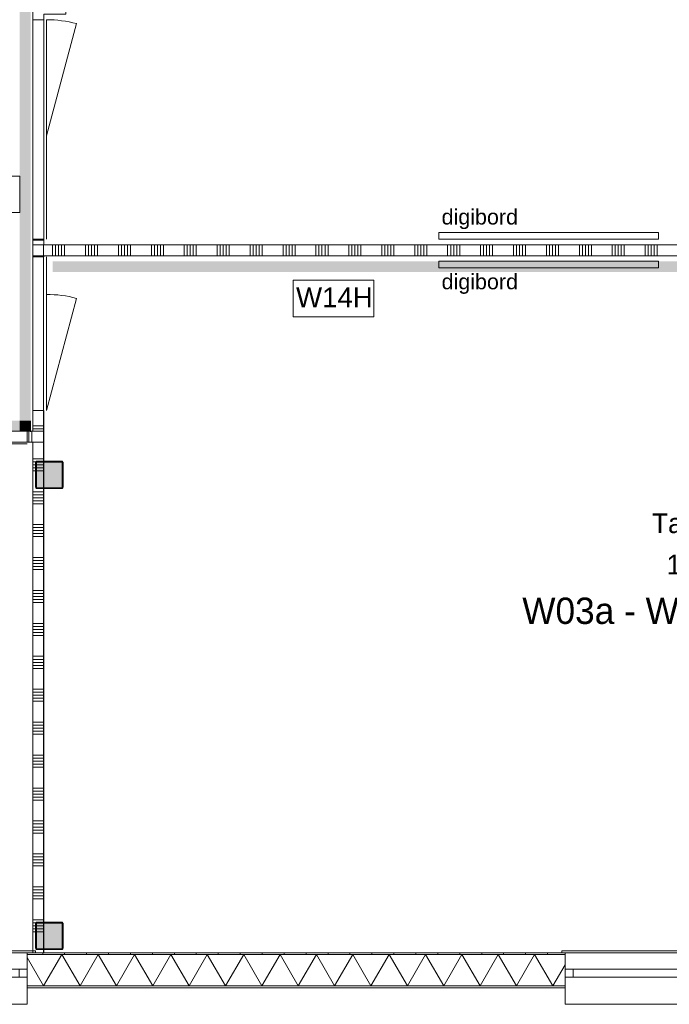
# Model space of a CAD drawing. Header units: millimetres. Extents: x -850 to 154668, y -25041 to 71030.
# Tile 201 of 211: x 89591 to 95510, y -470 to 8500. Entities that reach past the tile are written whole.
import ezdxf
from ezdxf.enums import TextEntityAlignment as Align

# ---------------------------------------------------------------- set-up
doc = ezdxf.new("R2010")
doc.units = ezdxf.units.MM
doc.header["$MEASUREMENT"] = 0
for name, color, linetype in [('New_21 Buitenwanden', 7, 'Continuous'), ('New_21 Buitenwanden Doorsnede-arcering', 7, 'Continuous'), ('New_21 Buitenwanden Laagscheidingslijnen', 7, 'Continuous'), ('New_21 Buitenwanden Ramen', 7, 'Continuous'), ('New_22 NC Binnenwanden', 7, 'Continuous'), ('New_22 NC Binnenwanden Deuren', 7, 'Continuous'), ('New_22 NC Binnenwanden Doorsnede-arcering', 7, 'Continuous'), ('New_22 NC Binnenwanden Laagscheidingslijnen', 7, 'Continuous'), ('New_23 Vloeren', 7, 'Continuous'), ('New_72 Vaste Inrichting', 7, 'Continuous'), ('New_info tekst digiborden', 7, 'Continuous'), ('New_Info Wandafwerking aanduiding', 7, 'Continuous'), ('New_Info Wandafwerking aanduiding Doorsnede-arcering', 7, 'Continuous'), ('New_Z Ruimtefuncties', 7, 'Continuous'), ('New_Z Ruimtefuncties Zone omranding', 7, 'Continuous'), ('New_Z Ruimtefuncties Zone tekst', 7, 'Continuous'), ('S-COLS-____-OTLN.RVT S', 7, 'Continuous'), ('S-COLS-____-OTLN.RVT S 2D arcering', 7, 'Continuous')]:
    doc.layers.add(name, color=color, linetype=linetype)
doc.styles.add('GENERATED_STYLE_1', font='txt')
doc.styles.add('GENERATED_STYLE_2', font='txt')

# ---------------------------------------------------------------- blocks, each defined once
blk = doc.blocks.new('Slab_4_2', base_point=(42240, 24215))
at = {"layer": 'New_23 Vloeren', "color": 1, "linetype": 'Continuous', "lineweight": 0, "flags": 128}
blk.add_lwpolyline([(64109.9, 18020), (64209.9, 18020), (72060, 18020), (72060, 25010, -0.414213), (73260, 26210), (73460, 26210), (73460, 26125), (99110, 26125), (99110, 0), (73125, 0), (73125, 1975.4), (61760, 1975.4)], format="xyb", dxfattribs=at)
blk = doc.blocks.new('*X117')
at = {"layer": 'New_22 NC Binnenwanden Doorsnede-arcering', "color": 254, "linetype": 'Continuous', "lineweight": 0, "true_color": 0xe9ebeb}
blk.add_line((89810, 6490.3), (89710, 6490.3), dxfattribs=at)
blk = doc.blocks.new('*X120')
at = {"layer": 'New_22 NC Binnenwanden Doorsnede-arcering', "color": 254, "linetype": 'Continuous', "lineweight": 0, "true_color": 0xe9ebeb}
for p, q in [((89810, 4800), (89710, 4800)), ((89810, 4772.6), (89710, 4772.6))]:
    blk.add_line(p, q, dxfattribs=at)
blk = doc.blocks.new('*X121')
at = {"layer": 'New_22 NC Binnenwanden Doorsnede-arcering', "color": 254, "linetype": 'Continuous', "lineweight": 0, "true_color": 0xe9ebeb}
for p, q in [((89810, 4500), (89710, 4500)), ((89745.1, 4472.6), (89710, 4472.6)), ((89735, 4445.1), (89710, 4445.1)), ((89735, 4417.7), (89710, 4417.7)), ((89735, 4390.3), (89710, 4390.3)), ((89810, 4200), (89710, 4200)), ((89810, 4172.6), (89710, 4172.6)), ((89810, 4145.1), (89710, 4145.1)), ((89810, 4117.7), (89710, 4117.7)), ((89810, 4090.3), (89710, 4090.3)), ((89810, 3900), (89710, 3900)), ((89810, 3872.6), (89710, 3872.6)), ((89810, 3845.1), (89710, 3845.1)), ((89810, 3817.7), (89710, 3817.7)), ((89810, 3790.3), (89710, 3790.3)), ((89810, 3600), (89710, 3600)), ((89810, 3572.6), (89710, 3572.6)), ((89810, 3545.1), (89710, 3545.1)), ((89810, 3517.7), (89710, 3517.7)), ((89810, 3490.3), (89710, 3490.3)), ((89810, 3300), (89710, 3300)), ((89810, 3272.6), (89710, 3272.6)), ((89810, 3245.1), (89710, 3245.1)), ((89810, 3217.7), (89710, 3217.7)), ((89810, 3190.3), (89710, 3190.3)), ((89810, 3000), (89710, 3000)), ((89810, 2972.6), (89710, 2972.6)), ((89810, 2945.1), (89710, 2945.1)), ((89810, 2917.7), (89710, 2917.7)), ((89810, 2890.3), (89710, 2890.3)), ((89810, 2700), (89710, 2700)), ((89810, 2672.6), (89710, 2672.6)), ((89810, 2645.1), (89710, 2645.1)), ((89810, 2617.7), (89710, 2617.7)), ((89810, 2590.3), (89710, 2590.3)), ((89810, 2400), (89710, 2400)), ((89810, 2372.6), (89710, 2372.6)), ((89810, 2345.1), (89710, 2345.1)), ((89810, 2317.7), (89710, 2317.7)), ((89810, 2290.3), (89710, 2290.3)), ((89810, 2100), (89710, 2100)), ((89810, 2072.6), (89710, 2072.6)), ((89810, 2045.1), (89710, 2045.1)), ((89810, 2017.7), (89710, 2017.7)), ((89810, 1990.3), (89710, 1990.3)), ((89810, 1800), (89710, 1800)), ((89810, 1772.6), (89710, 1772.6)), ((89810, 1745.1), (89710, 1745.1)), ((89810, 1717.7), (89710, 1717.7)), ((89810, 1690.3), (89710, 1690.3)), ((89810, 1500), (89710, 1500)), ((89810, 1472.6), (89710, 1472.6)), ((89810, 1445.1), (89710, 1445.1)), ((89810, 1417.7), (89710, 1417.7)), ((89810, 1390.3), (89710, 1390.3)), ((89810, 1200), (89710, 1200)), ((89810, 1172.6), (89710, 1172.6)), ((89810, 1145.1), (89710, 1145.1)), ((89810, 1117.7), (89710, 1117.7)), ((89810, 1090.3), (89710, 1090.3)), ((89810, 900), (89710, 900)), ((89810, 872.6), (89710, 872.6)), ((89810, 845.1), (89710, 845.1)), ((89810, 817.7), (89710, 817.7)), ((89810, 790.3), (89710, 790.3)), ((89810, 600), (89710, 600)), ((89810, 572.6), (89710, 572.6)), ((89810, 545.1), (89710, 545.1)), ((89810, 517.7), (89710, 517.7)), ((89810, 490.3), (89710, 490.3)), ((89810, 300), (89710, 300)), ((89745.1, 272.6), (89710, 272.6)), ((89735, 245.1), (89710, 245.1)), ((89735, 217.7), (89710, 217.7)), ((89735, 190.3), (89710, 190.3))]:
    blk.add_line(p, q, dxfattribs=at)
blk = doc.blocks.new('*X122')
at = {"layer": 'New_22 NC Binnenwanden Doorsnede-arcering', "color": 254, "linetype": 'Continuous', "lineweight": 0, "true_color": 0xe9ebeb}
for p, q in [((89810, 4445.1), (89743, 4445.1)), ((89810, 4417.7), (89743, 4417.7)), ((89810, 4390.3), (89743, 4390.3))]:
    blk.add_line(p, q, dxfattribs=at)
blk = doc.blocks.new('*X123')
at = {"layer": 'New_22 NC Binnenwanden Doorsnede-arcering', "color": 254, "linetype": 'Continuous', "lineweight": 0, "true_color": 0xe9ebeb}
for p, q in [((89810, 245.1), (89743, 245.1)), ((89810, 217.7), (89743, 217.7)), ((89810, 190.3), (89743, 190.3))]:
    blk.add_line(p, q, dxfattribs=at)
blk = doc.blocks.new('D1 zl1-a 22')
at = {"layer": 'New_22 NC Binnenwanden Deuren', "color": 1, "linetype": 'Continuous', "lineweight": 0}
for p, q in [((57, 0), (-964, 273.6)), ((57, 0), (-1000, 0)), ((1000, 0), (57, 0))]:
    blk.add_line(p, q, dxfattribs=at)
at = {"layer": 'New_22 NC Binnenwanden Deuren', "color": 7, "linetype": 'Continuous', "lineweight": 0}
for p, q in [((-1000, -125), (-1000, -25)), ((-1000, -125), (-1000, -25)), ((1000, -125), (1000, -25)), ((1000, -125), (1000, -25))]:
    blk.add_line(p, q, dxfattribs=at)
at = {"layer": 'New_22 NC Binnenwanden Deuren', "color": 1, "linetype": 'Continuous', "lineweight": 0}
blk.add_arc((57, 0), 1057, 165, 180, dxfattribs=at)
blk = doc.blocks.new('D1 zl1-b 22')
at = {"layer": 'New_22 NC Binnenwanden Deuren', "color": 1, "linetype": 'Continuous', "lineweight": 0}
for p, q in [((700, 0), (-321, 273.6)), ((-700, 0), (-357, 0)), ((700, 0), (-357, 0))]:
    blk.add_line(p, q, dxfattribs=at)
at = {"layer": 'New_22 NC Binnenwanden Deuren', "color": 7, "linetype": 'Continuous', "lineweight": 0}
for p, q in [((-700, -125), (-700, -25)), ((-700, -125), (-700, -25)), ((700, -125), (700, -25)), ((700, -125), (700, -25))]:
    blk.add_line(p, q, dxfattribs=at)
at = {"layer": 'New_22 NC Binnenwanden Deuren', "color": 1, "linetype": 'Continuous', "lineweight": 0}
blk.add_arc((700, 0), 1057, 165, 180, dxfattribs=at)
blk = doc.blocks.new('Wall_22_2', base_point=(89710, 21350))
at = {"layer": 'New_22 NC Binnenwanden', "color": 8, "linetype": 'Continuous', "lineweight": 0, "true_color": 0x778488}
for p, q in [((89710, 8500), (89810, 8500)), ((89710, 6500), (89810, 6500)), ((89710, 6340), (89810, 6340)), ((89710, 4940), (89810, 4940))]:
    blk.add_line(p, q, dxfattribs=at)
at = {"layer": 'New_22 NC Binnenwanden', "color": 8, "linetype": 'Continuous', "lineweight": 0, "true_color": 0x778488, "flags": 128}
for points in [[(89710, 6500), (89710, 6340)], [(89810, 6450), (89810, 6500)], [(89810, 6340), (89810, 6350)], [(89710, 4940), (89710, 4750)], [(89810, 4475), (89810, 4940)], [(89710, 4650), (89710, 0)], [(89810, 4233), (89810, 4467)], [(89810, 275), (89810, 4225)], [(89810, 33), (89810, 267)], [(89710, 0), (89810, 0)], [(89810, 0), (89810, 25)]]:
    blk.add_lwpolyline(points, dxfattribs=at)
at = {"layer": 'New_22 NC Binnenwanden Laagscheidingslijnen', "color": 8, "linetype": 'Continuous', "lineweight": 0, "true_color": 0x778488}
for p, q in [((89810, 6450), (89710, 6450)), ((89710, 6350), (89810, 6350)), ((89810, 4750), (89710, 4750)), ((89710, 4650), (89810, 4650))]:
    blk.add_line(p, q, dxfattribs=at)
at = {"layer": 'New_22 NC Binnenwanden', "color": 8, "lineweight": 0, "true_color": 0x778488}
for name in ['*X117', '*X120', '*X121', '*X122', '*X123']:
    blk.add_blockref(name, (0, 0), dxfattribs=at)
at = {"layer": 'New_22 NC Binnenwanden Deuren', "color": 1, "linetype": 'Continuous', "lineweight": 0, "zscale": 1000, "rotation": 270}
for name, p in [('D1 zl1-a 22', (89835, 7500)), ('D1 zl1-b 22', (89835, 5640))]:
    blk.add_blockref(name, p, dxfattribs=at)
blk = doc.blocks.new('*X1087')
at = {"layer": 'New_21 Buitenwanden Doorsnede-arcering', "linetype": 'Continuous', "lineweight": 0, "true_color": 0xe9ebeb}
for points in [[(89850, -302.1), (89700, -302.1), (89700, -302.2), (89850, -302.2)], [(90150, -302.1), (90000, -302.1), (90000, -302.2), (90150, -302.2)], [(90450, -302.1), (90300, -302.1), (90300, -302.2), (90450, -302.2)], [(90750, -302.1), (90600, -302.1), (90600, -302.2), (90750, -302.2)], [(91050, -302.1), (90900, -302.1), (90900, -302.2), (91050, -302.2)], [(91350, -302.1), (91200, -302.1), (91200, -302.2), (91350, -302.2)], [(91650, -302.1), (91500, -302.1), (91500, -302.2), (91650, -302.2)], [(91950, -302.1), (91800, -302.1), (91800, -302.2), (91950, -302.2)], [(92250, -302.1), (92100, -302.1), (92100, -302.2), (92250, -302.2)], [(92550, -302.1), (92400, -302.1), (92400, -302.2), (92550, -302.2)], [(92850, -302.1), (92700, -302.1), (92700, -302.2), (92850, -302.2)], [(93150, -302.1), (93000, -302.1), (93000, -302.2), (93150, -302.2)], [(93450, -302.1), (93300, -302.1), (93300, -302.2), (93450, -302.2)], [(93750, -302.1), (93600, -302.1), (93600, -302.2), (93750, -302.2)], [(94050, -302.1), (93900, -302.1), (93900, -302.2), (94050, -302.2)], [(94350, -302.1), (94200, -302.1), (94200, -302.2), (94350, -302.2)], [(94500, -302.1), (94500, -302.2), (94560.1, -302.2), (94560.1, -302.1)]]:
    blk.add_hatch(color=254, dxfattribs=at).paths.add_polyline_path(points)
blk = doc.blocks.new('*X1096')
at = {"layer": 'New_21 Buitenwanden Doorsnede-arcering', "linetype": 'Continuous', "lineweight": 0, "true_color": 0xe9ebeb}
for points in [[(89700, -15.1), (89850, -15.1), (89850, -15), (89700, -15)], [(90000, -15.1), (90150, -15.1), (90150, -15), (90000, -15)], [(90300, -15.1), (90450, -15.1), (90450, -15), (90300, -15)], [(90600, -15.1), (90750, -15.1), (90750, -15), (90600, -15)], [(90900, -15.1), (91050, -15.1), (91050, -15), (90900, -15)], [(91200, -15.1), (91350, -15.1), (91350, -15), (91200, -15)], [(91500, -15.1), (91650, -15.1), (91650, -15), (91500, -15)], [(91800, -15.1), (91950, -15.1), (91950, -15), (91800, -15)], [(92100, -15.1), (92250, -15.1), (92250, -15), (92100, -15)], [(92400, -15.1), (92550, -15.1), (92550, -15), (92400, -15)], [(92700, -15.1), (92850, -15.1), (92850, -15), (92700, -15)], [(93000, -15.1), (93150, -15.1), (93150, -15), (93000, -15)], [(93300, -15.1), (93450, -15.1), (93450, -15), (93300, -15)], [(93600, -15.1), (93750, -15.1), (93750, -15), (93600, -15)], [(93900, -15.1), (94050, -15.1), (94050, -15), (93900, -15)], [(94200, -15.1), (94350, -15.1), (94350, -15), (94200, -15)], [(94500, -15), (94500, -15.1), (94560.1, -15.1), (94560.1, -15)]]:
    blk.add_hatch(color=254, dxfattribs=at).paths.add_polyline_path(points)
blk = doc.blocks.new('*X1105')
at = {"layer": 'New_21 Buitenwanden Doorsnede-arcering', "color": 254, "linetype": 'Continuous', "lineweight": 0, "true_color": 0xe9ebeb}
for p, q in [((89809.1, -302.1), (89660.1, -43.9)), ((89809.1, -302.1), (89974.8, -15.1)), ((90140.5, -302.1), (89974.8, -15.1)), ((90140.5, -302.1), (90306.2, -15.1)), ((90471.9, -302.1), (90306.2, -15.1)), ((90471.9, -302.1), (90637.6, -15.1)), ((90803.3, -302.1), (90637.6, -15.1)), ((90803.3, -302.1), (90969, -15.1)), ((91134.7, -302.1), (90969, -15.1)), ((91134.7, -302.1), (91300.4, -15.1)), ((91466.1, -302.1), (91300.4, -15.1)), ((91466.1, -302.1), (91631.8, -15.1)), ((91797.5, -302.1), (91631.8, -15.1)), ((91797.5, -302.1), (91963.2, -15.1)), ((92128.9, -302.1), (91963.2, -15.1)), ((92128.9, -302.1), (92294.6, -15.1)), ((92460.3, -302.1), (92294.6, -15.1)), ((92460.3, -302.1), (92626, -15.1)), ((92791.7, -302.1), (92626, -15.1)), ((92791.7, -302.1), (92957.4, -15.1)), ((93123.1, -302.1), (92957.4, -15.1)), ((93123.1, -302.1), (93288.8, -15.1)), ((93454.5, -302.1), (93288.8, -15.1)), ((93454.5, -302.1), (93620.2, -15.1)), ((93785.9, -302.1), (93620.2, -15.1)), ((93785.9, -302.1), (93951.6, -15.1)), ((94117.3, -302.1), (93951.6, -15.1)), ((94117.3, -302.1), (94283, -15.1)), ((94448.7, -302.1), (94283, -15.1)), ((94448.7, -302.1), (94560.1, -109.2))]:
    blk.add_line(p, q, dxfattribs=at)
blk = doc.blocks.new('R1 22_7')
at = {"layer": 'New_21 Buitenwanden Ramen', "color": 1, "linetype": 'Continuous', "lineweight": 0}
for p, q in [((-725, 150.2), (-725, 168.2)), ((-725, 168.2), (680, 168.2)), ((-650, 150.2), (-680, 150.2)), ((-650, 150.2), (-680, 150.2)), ((-650, 135.2), (-650, 150.2)), ((-650, 135.2), (-650, 150.2)), ((-650, 0), (-650, 135.1)), ((-650, 0), (-650, 135.1)), ((650, 135.2), (650, 150.2)), ((650, 135.2), (650, 150.2)), ((650, 150.2), (680, 150.2)), ((650, 150.2), (680, 150.2)), ((650, 0), (650, 135.1)), ((650, 0), (650, 135.1)), ((680, 168.2), (680, 150.2)), ((-650, 0), (-577, 0)), ((-650, -72), (-650, 0)), ((-650, -72), (-650, 0)), ((-577, 0), (-577, -72)), ((-577, 0), (577, 0)), ((577, -72), (577, 0)), ((577, 0), (650, 0)), ((650, -72), (650, 0)), ((650, -72), (650, 0)), ((-577, -72), (-650, -72)), ((-650, -152), (-650, -72)), ((577, -72), (-577, -72)), ((650, -72), (577, -72)), ((650, -152), (650, -72)), ((-650, -170), (-650, -320)), ((650, -320), (650, -170)), ((-650, -320), (650, -320))]:
    blk.add_line(p, q, dxfattribs=at)
at = {"layer": 'New_21 Buitenwanden Ramen', "color": 9, "linetype": 'Continuous', "lineweight": 0}
for p, q in [((-650, 150.2), (650, 150.2)), ((-650, 135.1), (-650, 135.2)), ((-650, 135.1), (-650, 135.2)), ((650, 135.1), (650, 135.2)), ((650, 135.1), (650, 135.2)), ((-650, -170), (-650, -152)), ((650, -170), (650, -152))]:
    blk.add_line(p, q, dxfattribs=at)
blk = doc.blocks.new('Wall_157_2', base_point=(73460, 0))
at = {"layer": 'New_21 Buitenwanden Doorsnede-arcering', "linetype": 'Continuous', "lineweight": 0, "true_color": 0xe9ebeb}
h = blk.add_hatch(dxfattribs=at)
h.set_pattern_fill('930_Lijnen_vert_200_0002', color=254, style=0, pattern_type=2)
h.set_pattern_definition([(90, (0, 0), (-200, 0), [])])
h.paths.add_polyline_path([(89660.1, -15), (94560.1, -15), (94560.1, 0), (89660.1, 0)])
at = {"layer": 'New_21 Buitenwanden', "color": 8, "linetype": 'Continuous', "lineweight": 0, "true_color": 0x778488}
for p, q in [((89660.1, 0), (89690.1, 0)), ((89660.1, -15), (89660.1, 0)), ((89660.1, -15.1), (89660.1, -15)), ((89660.1, -150.2), (89660.1, -15.1)), ((94560.1, 0), (94530.1, 0)), ((94560.1, -15), (94560.1, 0)), ((94560.1, -15.1), (94560.1, -15)), ((94560.1, -150.2), (94560.1, -15.1)), ((89660.1, -222.2), (89660.1, -150.2)), ((94560.1, -222.2), (94560.1, -150.2)), ((89660.1, -302.2), (89660.1, -222.2)), ((94560.1, -302.2), (94560.1, -222.2)), ((89660.1, -320.2), (89660.1, -302.2)), ((94560.1, -320.2), (94560.1, -302.2))]:
    blk.add_line(p, q, dxfattribs=at)
at = {"layer": 'New_21 Buitenwanden', "color": 8, "linetype": 'Continuous', "lineweight": 0, "true_color": 0x778488, "flags": 128}
for points in [[(94560.1, 0), (89660.1, 0)], [(89660.1, -320.2), (94560.1, -320.2)]]:
    blk.add_lwpolyline(points, dxfattribs=at)
at = {"layer": 'New_21 Buitenwanden Laagscheidingslijnen', "color": 8, "linetype": 'Continuous', "lineweight": 0, "true_color": 0x778488}
for p, q in [((94560.1, -15), (89660.1, -15)), ((94560.1, -15.1), (89660.1, -15.1)), ((89660.1, -302.1), (94560.1, -302.1)), ((89660.1, -302.2), (94560.1, -302.2))]:
    blk.add_line(p, q, dxfattribs=at)
at = {"layer": 'New_21 Buitenwanden', "color": 8, "lineweight": 0, "true_color": 0x778488}
for name in ['*X1105', '*X1096', '*X1087']:
    blk.add_blockref(name, (0, 0), dxfattribs=at)
at = {"layer": 'New_21 Buitenwanden Ramen', "color": 1, "linetype": 'Continuous', "lineweight": 0, "xscale": -1, "zscale": 1000}
for p in [(89010.1, -150.2), (95210.1, -150.2)]:
    blk.add_blockref('R1 22_7', p, dxfattribs=at)
blk = doc.blocks.new('Column 249[89]_2', base_point=(0.5, 3))
at = {"layer": 'S-COLS-____-OTLN.RVT S 2D arcering', "linetype": 'Continuous', "lineweight": 0, "true_color": 0x778488}
h = blk.add_hatch(color=8, dxfattribs=at)
h.paths.add_polyline_path([(89735.5, 41), (89736.5, 36), (89739.3, 31.8), (89743.5, 28.9), (89748.5, 28), (89972.5, 28), (89977.5, 28.9), (89981.7, 31.8), (89984.5, 36), (89985.5, 41), (89985.5, 265), (89984.5, 269.9), (89981.7, 274.1), (89977.5, 277), (89972.5, 278), (89748.5, 278), (89743.5, 277), (89739.3, 274.1), (89736.5, 269.9), (89735.5, 265)])
h.paths.add_polyline_path([(89972.5, 36), (89748.5, 36), (89746.6, 36.3), (89745, 37.4), (89743.9, 39), (89743.5, 41), (89743.5, 265), (89743.9, 266.9), (89745, 268.5), (89746.6, 269.6), (89748.5, 270), (89972.5, 270), (89974.4, 269.6), (89976.1, 268.5), (89977.1, 266.9), (89977.5, 265), (89977.5, 41), (89977.1, 39), (89976.1, 37.4), (89974.4, 36.3)], flags=0)
blk.add_hatch(color=8, dxfattribs=at).paths.add_polyline_path([(89972.5, 270), (89748.5, 270), (89746.6, 269.6), (89745, 268.5), (89743.9, 266.9), (89743.5, 265), (89743.5, 41), (89743.9, 39), (89745, 37.4), (89746.6, 36.3), (89748.5, 36), (89972.5, 36), (89974.4, 36.3), (89976.1, 37.4), (89977.1, 39), (89977.5, 41), (89977.5, 265), (89977.1, 266.9), (89976.1, 268.5), (89974.4, 269.6)])
at = {"layer": 'S-COLS-____-OTLN.RVT S', "color": 1, "linetype": 'Continuous', "lineweight": 0}
for p, q in [((89736.5, 269.9), (89735.5, 265)), ((89739.3, 274.1), (89736.5, 269.9)), ((89743.5, 277), (89739.3, 274.1)), ((89748.5, 278), (89743.5, 277)), ((89745, 268.5), (89746.6, 269.6)), ((89746.6, 269.6), (89748.5, 270)), ((89972.5, 278), (89748.5, 278)), ((89748.5, 270), (89972.5, 270)), ((89977.5, 277), (89972.5, 278)), ((89972.5, 270), (89974.4, 269.6)), ((89974.4, 269.6), (89976.1, 268.5)), ((89981.7, 274.1), (89977.5, 277)), ((89984.5, 269.9), (89981.7, 274.1)), ((89985.5, 265), (89984.5, 269.9)), ((89735.5, 265), (89735.5, 41)), ((89743.5, 265), (89743.9, 266.9)), ((89743.5, 41), (89743.5, 265)), ((89743.9, 266.9), (89745, 268.5)), ((89976.1, 268.5), (89977.1, 266.9)), ((89977.1, 266.9), (89977.5, 265)), ((89977.5, 265), (89977.5, 41)), ((89985.5, 41), (89985.5, 265)), ((89735.5, 41), (89736.5, 36)), ((89736.5, 36), (89739.3, 31.8)), ((89739.3, 31.8), (89743.5, 28.9)), ((89743.9, 39), (89743.5, 41)), ((89743.5, 28.9), (89748.5, 28)), ((89745, 37.4), (89743.9, 39)), ((89746.6, 36.3), (89745, 37.4)), ((89748.5, 36), (89746.6, 36.3)), ((89972.5, 36), (89748.5, 36)), ((89748.5, 28), (89972.5, 28)), ((89974.4, 36.3), (89972.5, 36)), ((89972.5, 28), (89977.5, 28.9)), ((89976.1, 37.4), (89974.4, 36.3)), ((89977.1, 39), (89976.1, 37.4)), ((89977.5, 41), (89977.1, 39)), ((89977.5, 28.9), (89981.7, 31.8)), ((89981.7, 31.8), (89984.5, 36)), ((89984.5, 36), (89985.5, 41))]:
    blk.add_line(p, q, dxfattribs=at)
blk = doc.blocks.new('Column 287[127]_2', base_point=(0.5, 3))
at = {"layer": 'S-COLS-____-OTLN.RVT S 2D arcering', "linetype": 'Continuous', "lineweight": 0, "true_color": 0x778488}
h = blk.add_hatch(color=8, dxfattribs=at)
h.paths.add_polyline_path([(89735.5, 4241), (89736.5, 4236), (89739.3, 4231.8), (89743.5, 4228.9), (89748.5, 4228), (89972.5, 4228), (89977.5, 4228.9), (89981.7, 4231.8), (89984.5, 4236), (89985.5, 4241), (89985.5, 4465), (89984.5, 4469.9), (89981.7, 4474.1), (89977.5, 4477), (89972.5, 4478), (89748.5, 4478), (89743.5, 4477), (89739.3, 4474.1), (89736.5, 4469.9), (89735.5, 4465)])
h.paths.add_polyline_path([(89972.5, 4236), (89748.5, 4236), (89746.6, 4236.3), (89745, 4237.4), (89743.9, 4239), (89743.5, 4241), (89743.5, 4465), (89743.9, 4466.9), (89745, 4468.5), (89746.6, 4469.6), (89748.5, 4470), (89972.5, 4470), (89974.4, 4469.6), (89976.1, 4468.5), (89977.1, 4466.9), (89977.5, 4465), (89977.5, 4241), (89977.1, 4239), (89976.1, 4237.4), (89974.4, 4236.3)], flags=0)
blk.add_hatch(color=8, dxfattribs=at).paths.add_polyline_path([(89972.5, 4470), (89748.5, 4470), (89746.6, 4469.6), (89745, 4468.5), (89743.9, 4466.9), (89743.5, 4465), (89743.5, 4241), (89743.9, 4239), (89745, 4237.4), (89746.6, 4236.3), (89748.5, 4236), (89972.5, 4236), (89974.4, 4236.3), (89976.1, 4237.4), (89977.1, 4239), (89977.5, 4241), (89977.5, 4465), (89977.1, 4466.9), (89976.1, 4468.5), (89974.4, 4469.6)])
at = {"layer": 'S-COLS-____-OTLN.RVT S', "color": 1, "linetype": 'Continuous', "lineweight": 0}
for p, q in [((89736.5, 4469.9), (89735.5, 4465)), ((89735.5, 4465), (89735.5, 4241)), ((89739.3, 4474.1), (89736.5, 4469.9)), ((89743.5, 4477), (89739.3, 4474.1)), ((89748.5, 4478), (89743.5, 4477)), ((89743.5, 4465), (89743.9, 4466.9)), ((89743.5, 4241), (89743.5, 4465)), ((89743.9, 4466.9), (89745, 4468.5)), ((89745, 4468.5), (89746.6, 4469.6)), ((89746.6, 4469.6), (89748.5, 4470)), ((89972.5, 4478), (89748.5, 4478)), ((89748.5, 4470), (89972.5, 4470)), ((89977.5, 4477), (89972.5, 4478)), ((89972.5, 4470), (89974.4, 4469.6)), ((89974.4, 4469.6), (89976.1, 4468.5)), ((89976.1, 4468.5), (89977.1, 4466.9)), ((89977.1, 4466.9), (89977.5, 4465)), ((89981.7, 4474.1), (89977.5, 4477)), ((89977.5, 4465), (89977.5, 4241)), ((89984.5, 4469.9), (89981.7, 4474.1)), ((89985.5, 4465), (89984.5, 4469.9)), ((89985.5, 4241), (89985.5, 4465)), ((89735.5, 4241), (89736.5, 4236)), ((89736.5, 4236), (89739.3, 4231.8)), ((89739.3, 4231.8), (89743.5, 4228.9)), ((89743.9, 4239), (89743.5, 4241)), ((89743.5, 4228.9), (89748.5, 4228)), ((89745, 4237.4), (89743.9, 4239)), ((89746.6, 4236.3), (89745, 4237.4)), ((89748.5, 4236), (89746.6, 4236.3)), ((89972.5, 4236), (89748.5, 4236)), ((89748.5, 4228), (89972.5, 4228)), ((89974.4, 4236.3), (89972.5, 4236)), ((89972.5, 4228), (89977.5, 4228.9)), ((89976.1, 4237.4), (89974.4, 4236.3)), ((89977.1, 4239), (89976.1, 4237.4)), ((89977.5, 4241), (89977.1, 4239)), ((89977.5, 4228.9), (89981.7, 4231.8)), ((89981.7, 4231.8), (89984.5, 4236)), ((89984.5, 4236), (89985.5, 4241))]:
    blk.add_line(p, q, dxfattribs=at)
blk = doc.blocks.new('*X2295')
at = {"layer": 'New_22 NC Binnenwanden Doorsnede-arcering', "color": 254, "linetype": 'Continuous', "lineweight": 0, "true_color": 0xe9ebeb}
for p, q in [((89890.3, 6419.5), (89890.3, 6450)), ((89890.3, 6350), (89890.3, 6419.5)), ((89917.7, 6419.5), (89917.7, 6450)), ((89917.7, 6350), (89917.7, 6419.5)), ((89945.1, 6419.5), (89945.1, 6450)), ((89945.1, 6350), (89945.1, 6419.5)), ((89972.6, 6419.5), (89972.6, 6450)), ((89972.6, 6350), (89972.6, 6419.5)), ((90000, 6419.5), (90000, 6450)), ((90000, 6350), (90000, 6419.5)), ((90190.3, 6419.5), (90190.3, 6450)), ((90190.3, 6350), (90190.3, 6419.5)), ((90217.7, 6419.5), (90217.7, 6450)), ((90217.7, 6350), (90217.7, 6419.5)), ((90245.1, 6419.5), (90245.1, 6450)), ((90245.1, 6350), (90245.1, 6419.5)), ((90272.6, 6419.5), (90272.6, 6450)), ((90272.6, 6350), (90272.6, 6419.5)), ((90300, 6419.5), (90300, 6450)), ((90300, 6350), (90300, 6419.5)), ((90490.3, 6419.5), (90490.3, 6450)), ((90490.3, 6350), (90490.3, 6419.5)), ((90517.7, 6419.5), (90517.7, 6450)), ((90517.7, 6350), (90517.7, 6419.5)), ((90545.1, 6419.5), (90545.1, 6450)), ((90545.1, 6350), (90545.1, 6419.5)), ((90572.6, 6419.5), (90572.6, 6450)), ((90572.6, 6350), (90572.6, 6419.5)), ((90600, 6419.5), (90600, 6450)), ((90600, 6350), (90600, 6419.5)), ((90790.3, 6419.5), (90790.3, 6450)), ((90790.3, 6350), (90790.3, 6419.5)), ((90817.7, 6419.5), (90817.7, 6450)), ((90817.7, 6350), (90817.7, 6419.5)), ((90845.1, 6419.5), (90845.1, 6450)), ((90845.1, 6350), (90845.1, 6419.5)), ((90872.6, 6419.5), (90872.6, 6450)), ((90872.6, 6350), (90872.6, 6419.5)), ((90900, 6419.5), (90900, 6450)), ((90900, 6350), (90900, 6419.5)), ((91090.3, 6419.5), (91090.3, 6450)), ((91090.3, 6350), (91090.3, 6419.5)), ((91117.7, 6419.5), (91117.7, 6450)), ((91117.7, 6350), (91117.7, 6419.5)), ((91145.1, 6419.5), (91145.1, 6450)), ((91145.1, 6350), (91145.1, 6419.5)), ((91172.6, 6419.5), (91172.6, 6450)), ((91172.6, 6350), (91172.6, 6419.5)), ((91200, 6419.5), (91200, 6450)), ((91200, 6350), (91200, 6419.5)), ((91390.3, 6419.5), (91390.3, 6450)), ((91390.3, 6350), (91390.3, 6419.5)), ((91417.7, 6419.5), (91417.7, 6450)), ((91417.7, 6350), (91417.7, 6419.5)), ((91445.1, 6419.5), (91445.1, 6450)), ((91445.1, 6350), (91445.1, 6419.5)), ((91472.6, 6419.5), (91472.6, 6450)), ((91472.6, 6350), (91472.6, 6419.5)), ((91500, 6419.5), (91500, 6450)), ((91500, 6350), (91500, 6419.5)), ((91690.3, 6419.5), (91690.3, 6450)), ((91690.3, 6350), (91690.3, 6419.5)), ((91717.7, 6419.5), (91717.7, 6450)), ((91717.7, 6350), (91717.7, 6419.5)), ((91745.1, 6419.5), (91745.1, 6450)), ((91745.1, 6350), (91745.1, 6419.5)), ((91772.6, 6419.5), (91772.6, 6450)), ((91772.6, 6350), (91772.6, 6419.5)), ((91800, 6419.5), (91800, 6450)), ((91800, 6350), (91800, 6419.5)), ((91990.3, 6419.5), (91990.3, 6450)), ((91990.3, 6350), (91990.3, 6419.5)), ((92017.7, 6419.5), (92017.7, 6450)), ((92017.7, 6350), (92017.7, 6419.5)), ((92045.1, 6419.5), (92045.1, 6450)), ((92045.1, 6350), (92045.1, 6419.5)), ((92072.6, 6419.5), (92072.6, 6450)), ((92072.6, 6350), (92072.6, 6419.5)), ((92100, 6419.5), (92100, 6450)), ((92100, 6350), (92100, 6419.5)), ((92290.3, 6419.5), (92290.3, 6450)), ((92290.3, 6350), (92290.3, 6419.5)), ((92317.7, 6419.5), (92317.7, 6450)), ((92317.7, 6350), (92317.7, 6419.5)), ((92345.1, 6419.5), (92345.1, 6450)), ((92345.1, 6350), (92345.1, 6419.5)), ((92372.6, 6419.5), (92372.6, 6450)), ((92372.6, 6350), (92372.6, 6419.5)), ((92400, 6419.5), (92400, 6450)), ((92400, 6350), (92400, 6419.5)), ((92590.3, 6419.5), (92590.3, 6450)), ((92590.3, 6350), (92590.3, 6419.5)), ((92617.7, 6419.5), (92617.7, 6450)), ((92617.7, 6350), (92617.7, 6419.5)), ((92645.1, 6419.5), (92645.1, 6450)), ((92645.1, 6350), (92645.1, 6419.5)), ((92672.6, 6419.5), (92672.6, 6450)), ((92672.6, 6350), (92672.6, 6419.5)), ((92700, 6419.5), (92700, 6450)), ((92700, 6350), (92700, 6419.5)), ((92890.3, 6419.5), (92890.3, 6450)), ((92890.3, 6350), (92890.3, 6419.5)), ((92917.7, 6419.5), (92917.7, 6450)), ((92917.7, 6350), (92917.7, 6419.5)), ((92945.1, 6419.5), (92945.1, 6450)), ((92945.1, 6350), (92945.1, 6419.5)), ((92972.6, 6419.5), (92972.6, 6450)), ((92972.6, 6350), (92972.6, 6419.5)), ((93000, 6419.5), (93000, 6450)), ((93000, 6350), (93000, 6419.5)), ((93190.3, 6419.5), (93190.3, 6450)), ((93190.3, 6350), (93190.3, 6419.5)), ((93217.7, 6419.5), (93217.7, 6450)), ((93217.7, 6350), (93217.7, 6419.5)), ((93245.1, 6419.5), (93245.1, 6450)), ((93245.1, 6350), (93245.1, 6419.5)), ((93272.6, 6419.5), (93272.6, 6450)), ((93272.6, 6350), (93272.6, 6419.5)), ((93300, 6419.5), (93300, 6450)), ((93300, 6350), (93300, 6419.5)), ((93490.3, 6419.5), (93490.3, 6450)), ((93490.3, 6350), (93490.3, 6419.5)), ((93517.7, 6419.5), (93517.7, 6450)), ((93517.7, 6350), (93517.7, 6419.5)), ((93545.1, 6419.5), (93545.1, 6450)), ((93545.1, 6350), (93545.1, 6419.5)), ((93572.6, 6419.5), (93572.6, 6450)), ((93572.6, 6350), (93572.6, 6419.5)), ((93600, 6419.5), (93600, 6450)), ((93600, 6350), (93600, 6419.5)), ((93790.3, 6419.5), (93790.3, 6450)), ((93790.3, 6350), (93790.3, 6419.5)), ((93817.7, 6419.5), (93817.7, 6450)), ((93817.7, 6350), (93817.7, 6419.5)), ((93845.1, 6419.5), (93845.1, 6450)), ((93845.1, 6350), (93845.1, 6419.5)), ((93872.6, 6419.5), (93872.6, 6450)), ((93872.6, 6350), (93872.6, 6419.5)), ((93900, 6419.5), (93900, 6450)), ((93900, 6350), (93900, 6419.5)), ((94090.3, 6419.5), (94090.3, 6450)), ((94090.3, 6350), (94090.3, 6419.5)), ((94117.7, 6419.5), (94117.7, 6450)), ((94117.7, 6350), (94117.7, 6419.5)), ((94145.1, 6419.5), (94145.1, 6450)), ((94145.1, 6350), (94145.1, 6419.5)), ((94172.6, 6419.5), (94172.6, 6450)), ((94172.6, 6350), (94172.6, 6419.5)), ((94200, 6419.5), (94200, 6450)), ((94200, 6350), (94200, 6419.5)), ((94390.3, 6419.5), (94390.3, 6450)), ((94390.3, 6350), (94390.3, 6419.5)), ((94417.7, 6419.5), (94417.7, 6450)), ((94417.7, 6350), (94417.7, 6419.5)), ((94445.1, 6419.5), (94445.1, 6450)), ((94445.1, 6350), (94445.1, 6419.5)), ((94472.6, 6419.5), (94472.6, 6450)), ((94472.6, 6350), (94472.6, 6419.5)), ((94500, 6419.5), (94500, 6450)), ((94500, 6350), (94500, 6419.5)), ((94690.3, 6419.5), (94690.3, 6450)), ((94690.3, 6350), (94690.3, 6419.5)), ((94717.7, 6419.5), (94717.7, 6450)), ((94717.7, 6350), (94717.7, 6419.5)), ((94745.1, 6419.5), (94745.1, 6450)), ((94745.1, 6350), (94745.1, 6419.5)), ((94772.6, 6419.5), (94772.6, 6450)), ((94772.6, 6350), (94772.6, 6419.5)), ((94800, 6419.5), (94800, 6450)), ((94800, 6350), (94800, 6419.5)), ((94990.3, 6419.5), (94990.3, 6450)), ((94990.3, 6350), (94990.3, 6419.5)), ((95017.7, 6419.5), (95017.7, 6450)), ((95017.7, 6350), (95017.7, 6419.5)), ((95045.1, 6419.5), (95045.1, 6450)), ((95045.1, 6350), (95045.1, 6419.5)), ((95072.6, 6419.5), (95072.6, 6450)), ((95072.6, 6350), (95072.6, 6419.5)), ((95100, 6419.5), (95100, 6450)), ((95100, 6350), (95100, 6419.5)), ((95290.3, 6419.5), (95290.3, 6450)), ((95290.3, 6350), (95290.3, 6419.5)), ((95317.7, 6419.5), (95317.7, 6450)), ((95317.7, 6350), (95317.7, 6419.5)), ((95345.1, 6419.5), (95345.1, 6450)), ((95345.1, 6350), (95345.1, 6419.5)), ((95372.6, 6419.5), (95372.6, 6450)), ((95372.6, 6350), (95372.6, 6419.5)), ((95400, 6419.5), (95400, 6450)), ((95400, 6350), (95400, 6419.5)), ((95590.3, 6419.5), (95590.3, 6450)), ((95590.3, 6350), (95590.3, 6419.5)), ((95617.7, 6419.5), (95617.7, 6450)), ((95617.7, 6350), (95617.7, 6419.5)), ((95645.1, 6419.5), (95645.1, 6450)), ((95645.1, 6350), (95645.1, 6419.5)), ((95672.6, 6419.5), (95672.6, 6450)), ((95672.6, 6350), (95672.6, 6419.5)), ((95700, 6419.5), (95700, 6450)), ((95700, 6350), (95700, 6419.5)), ((95890.3, 6419.5), (95890.3, 6450)), ((95890.3, 6350), (95890.3, 6419.5)), ((95917.7, 6419.5), (95917.7, 6450)), ((95917.7, 6350), (95917.7, 6419.5)), ((95945.1, 6419.5), (95945.1, 6450)), ((95945.1, 6350), (95945.1, 6419.5)), ((95972.6, 6419.5), (95972.6, 6450)), ((95972.6, 6350), (95972.6, 6419.5)), ((96000, 6419.5), (96000, 6450)), ((96000, 6350), (96000, 6419.5)), ((96190.3, 6419.5), (96190.3, 6450)), ((96190.3, 6350), (96190.3, 6419.5)), ((96217.7, 6419.5), (96217.7, 6450)), ((96217.7, 6350), (96217.7, 6419.5)), ((96245.1, 6419.5), (96245.1, 6450)), ((96245.1, 6350), (96245.1, 6419.5)), ((96272.6, 6419.5), (96272.6, 6450)), ((96272.6, 6350), (96272.6, 6419.5)), ((96300, 6419.5), (96300, 6450)), ((96300, 6350), (96300, 6419.5)), ((96490.3, 6419.5), (96490.3, 6450)), ((96490.3, 6350), (96490.3, 6419.5)), ((96517.7, 6419.5), (96517.7, 6450)), ((96517.7, 6350), (96517.7, 6419.5)), ((96545.1, 6419.5), (96545.1, 6450)), ((96545.1, 6350), (96545.1, 6419.5)), ((96572.6, 6419.5), (96572.6, 6450)), ((96572.6, 6350), (96572.6, 6419.5)), ((96600, 6419.5), (96600, 6450)), ((96600, 6350), (96600, 6419.5)), ((96790.3, 6419.5), (96790.3, 6450)), ((96790.3, 6350), (96790.3, 6419.5)), ((96817.7, 6419.5), (96817.7, 6450)), ((96817.7, 6350), (96817.7, 6419.5)), ((96845.1, 6419.5), (96845.1, 6450)), ((96845.1, 6350), (96845.1, 6419.5)), ((96872.6, 6419.5), (96872.6, 6450)), ((96872.6, 6350), (96872.6, 6419.5)), ((96900, 6419.5), (96900, 6450)), ((96900, 6350), (96900, 6419.5)), ((97090.3, 6419.5), (97090.3, 6450)), ((97090.3, 6350), (97090.3, 6419.5)), ((97117.7, 6419.5), (97117.7, 6450)), ((97117.7, 6350), (97117.7, 6419.5)), ((97145.1, 6419.5), (97145.1, 6450)), ((97145.1, 6350), (97145.1, 6419.5)), ((97172.6, 6419.5), (97172.6, 6450)), ((97172.6, 6350), (97172.6, 6419.5)), ((97200, 6419.5), (97200, 6450)), ((97200, 6350), (97200, 6419.5)), ((97390.3, 6419.5), (97390.3, 6450)), ((97390.3, 6350), (97390.3, 6419.5)), ((97417.7, 6419.5), (97417.7, 6450)), ((97417.7, 6350), (97417.7, 6419.5)), ((97445.1, 6419.5), (97445.1, 6450)), ((97445.1, 6350), (97445.1, 6419.5)), ((97472.6, 6419.5), (97472.6, 6450)), ((97472.6, 6350), (97472.6, 6419.5)), ((97500, 6419.5), (97500, 6450)), ((97500, 6350), (97500, 6419.5)), ((97690.3, 6419.5), (97690.3, 6450)), ((97690.3, 6350), (97690.3, 6419.5)), ((97717.7, 6419.5), (97717.7, 6450)), ((97717.7, 6350), (97717.7, 6419.5)), ((97745.1, 6419.5), (97745.1, 6450)), ((97745.1, 6350), (97745.1, 6419.5)), ((97772.6, 6419.5), (97772.6, 6450)), ((97772.6, 6350), (97772.6, 6419.5)), ((97800, 6419.5), (97800, 6450)), ((97800, 6350), (97800, 6419.5)), ((97990.3, 6419.5), (97990.3, 6450)), ((97990.3, 6350), (97990.3, 6419.5)), ((98017.7, 6419.5), (98017.7, 6450)), ((98017.7, 6350), (98017.7, 6419.5)), ((98045.1, 6419.5), (98045.1, 6450)), ((98045.1, 6350), (98045.1, 6419.5)), ((98072.6, 6419.5), (98072.6, 6450)), ((98072.6, 6350), (98072.6, 6419.5)), ((98100, 6419.5), (98100, 6450)), ((98100, 6350), (98100, 6419.5)), ((98290.3, 6419.5), (98290.3, 6450)), ((98290.3, 6350), (98290.3, 6419.5)), ((98317.7, 6419.5), (98317.7, 6450)), ((98317.7, 6350), (98317.7, 6419.5)), ((98345.1, 6419.5), (98345.1, 6450)), ((98345.1, 6350), (98345.1, 6419.5)), ((98372.6, 6419.5), (98372.6, 6450)), ((98372.6, 6350), (98372.6, 6419.5)), ((98400, 6419.5), (98400, 6450)), ((98400, 6350), (98400, 6419.5)), ((98590.3, 6419.5), (98590.3, 6450)), ((98590.3, 6350), (98590.3, 6419.5)), ((98617.7, 6419.5), (98617.7, 6450)), ((98617.7, 6350), (98617.7, 6419.5)), ((98645.1, 6419.5), (98645.1, 6450)), ((98645.1, 6350), (98645.1, 6419.5)), ((98672.6, 6419.5), (98672.6, 6450)), ((98672.6, 6350), (98672.6, 6419.5)), ((98700, 6419.5), (98700, 6450)), ((98700, 6350), (98700, 6419.5)), ((98890.3, 6419.5), (98890.3, 6450)), ((98890.3, 6350), (98890.3, 6419.5)), ((98917.7, 6419.5), (98917.7, 6450)), ((98917.7, 6350), (98917.7, 6419.5)), ((98945.1, 6419.5), (98945.1, 6450)), ((98945.1, 6350), (98945.1, 6419.5)), ((98972.6, 6419.5), (98972.6, 6450)), ((98972.6, 6350), (98972.6, 6419.5)), ((99000, 6419.5), (99000, 6450)), ((99000, 6350), (99000, 6419.5))]:
    blk.add_line(p, q, dxfattribs=at)
blk = doc.blocks.new('Wall_430_2', base_point=(89710, 6450))
at = {"layer": 'New_22 NC Binnenwanden', "color": 8, "linetype": 'Continuous', "lineweight": 0, "true_color": 0x778488}
blk.add_line((89710, 6450), (89710, 6350), dxfattribs=at)
at = {"layer": 'New_22 NC Binnenwanden', "color": 8, "linetype": 'Continuous', "lineweight": 0, "true_color": 0x778488, "flags": 128}
for points in [[(99110, 6450), (89810, 6450)], [(99110, 6450), (99110, 6350)], [(89810, 6350), (99110, 6350)]]:
    blk.add_lwpolyline(points, dxfattribs=at)
at = {"layer": 'New_22 NC Binnenwanden Laagscheidingslijnen', "color": 8, "linetype": 'Continuous', "lineweight": 0, "true_color": 0x778488}
for p, q in [((89810, 6450), (89710, 6450)), ((89710, 6350), (89810, 6350))]:
    blk.add_line(p, q, dxfattribs=at)
at = {"layer": 'New_22 NC Binnenwanden', "color": 8, "lineweight": 0, "true_color": 0x778488}
blk.add_blockref('*X2295', (0, 0), dxfattribs=at)
blk = doc.blocks.new('*X2348')
at = {"layer": 'New_22 NC Binnenwanden Doorsnede-arcering', "color": 254, "linetype": 'Continuous', "lineweight": 0, "true_color": 0xe9ebeb}
for p, q in [((87490.3, 4650), (87490.3, 4750)), ((87517.7, 4650), (87517.7, 4750)), ((87545.1, 4650), (87545.1, 4750)), ((87572.6, 4650), (87572.6, 4750)), ((87600, 4650), (87600, 4750)), ((87790.3, 4650), (87790.3, 4750)), ((87817.7, 4650), (87817.7, 4750)), ((87845.1, 4650), (87845.1, 4750)), ((87872.6, 4650), (87872.6, 4750)), ((87900, 4650), (87900, 4750)), ((88090.3, 4650), (88090.3, 4750)), ((88117.7, 4650), (88117.7, 4750)), ((88145.1, 4650), (88145.1, 4750)), ((88172.6, 4650), (88172.6, 4750)), ((88200, 4650), (88200, 4750))]:
    blk.add_line(p, q, dxfattribs=at)
blk = doc.blocks.new('*X2349')
at = {"layer": 'New_22 NC Binnenwanden Doorsnede-arcering', "color": 254, "linetype": 'Continuous', "lineweight": 0, "true_color": 0xe9ebeb}
for p, q in [((89672.6, 4650), (89672.6, 4750)), ((89700, 4650), (89700, 4750))]:
    blk.add_line(p, q, dxfattribs=at)
blk = doc.blocks.new('D1 zl1-b 22_7')
at = {"layer": 'New_22 NC Binnenwanden Deuren', "color": 1, "linetype": 'Continuous', "lineweight": 0}
for p, q in [((700, 0), (-321, 273.6)), ((-700, 0), (-357, 0)), ((700, 0), (-357, 0))]:
    blk.add_line(p, q, dxfattribs=at)
at = {"layer": 'New_22 NC Binnenwanden Deuren', "color": 7, "linetype": 'Continuous', "lineweight": 0}
for p, q in [((-700, -14), (-700, -114)), ((-700, -14), (-700, -114)), ((700, -14), (700, -114)), ((700, -14), (700, -114))]:
    blk.add_line(p, q, dxfattribs=at)
at = {"layer": 'New_22 NC Binnenwanden Deuren', "color": 1, "linetype": 'Continuous', "lineweight": 0}
blk.add_arc((700, 0), 1057, 165, 180, dxfattribs=at)
blk = doc.blocks.new('Wall_442_2', base_point=(87360, 4750))
at = {"layer": 'New_22 NC Binnenwanden', "color": 8, "linetype": 'Continuous', "lineweight": 0, "true_color": 0x778488}
for p, q in [((87360, 4750), (87360, 4650)), ((88260, 4650), (88260, 4750)), ((89660, 4650), (89660, 4750)), ((89810, 4650), (89810, 4750))]:
    blk.add_line(p, q, dxfattribs=at)
at = {"layer": 'New_22 NC Binnenwanden', "color": 8, "linetype": 'Continuous', "lineweight": 0, "true_color": 0x778488, "flags": 128}
for points in [[(88260, 4750), (87460, 4750)], [(89710, 4750), (89660, 4750)], [(87460, 4650), (88260, 4650)], [(89660, 4650), (89710, 4650)]]:
    blk.add_lwpolyline(points, dxfattribs=at)
at = {"layer": 'New_22 NC Binnenwanden Laagscheidingslijnen', "color": 8, "linetype": 'Continuous', "lineweight": 0, "true_color": 0x778488}
for p, q in [((87460, 4750), (87360, 4750)), ((89810, 4750), (89710, 4750)), ((87360, 4650), (87460, 4650)), ((89710, 4650), (89810, 4650))]:
    blk.add_line(p, q, dxfattribs=at)
at = {"layer": 'New_22 NC Binnenwanden', "color": 8, "lineweight": 0, "true_color": 0x778488}
for name in ['*X2348', '*X2349']:
    blk.add_blockref(name, (0, 0), dxfattribs=at)
at = {"layer": 'New_22 NC Binnenwanden Deuren', "color": 1, "linetype": 'Continuous', "lineweight": 0, "zscale": 1000, "rotation": 180}
blk.add_blockref('D1 zl1-b 22_7', (88960, 4636), dxfattribs=at)
blk = doc.blocks.new('Talen_1.58_71_2', base_point=(95039.6, 3478.3))
at = {"layer": 'New_Z Ruimtefuncties Zone tekst', "color": 2, "lineweight": 0}
for tag, height, style, p in [('DUMMY_938', 180, 'GENERATED_STYLE_1', (95953.5, 4044.1)), ('ROOM_NAME', 180, 'GENERATED_STYLE_1', (95953.5, 4002.9)), ('ROOM_NUMBER', 180, 'GENERATED_STYLE_1', (95953.5, 3625.8)), ('DUMMY_939', 180, 'GENERATED_STYLE_1', (95953.5, 3666.9)), ('stWallCovering', 240, 'GENERATED_STYLE_2', (95953.5, 3234.9))]:
    blk.add_attdef(tag, text='', height=height, dxfattribs=dict(at, style=style)).set_placement(p, align=Align.TOP_RIGHT)
at = {"layer": 'New_Z Ruimtefuncties Zone tekst', "color": 2, "lineweight": 0, "style": 'GENERATED_STYLE_2'}
blk.add_attdef('DUMMY_940', text='', height=240, dxfattribs=at).set_placement((94125.7, 3289.8), align=Align.TOP_LEFT)
blk = doc.blocks.new('Wall_627_2', base_point=(89891, 6250))
at = {"layer": 'New_Info Wandafwerking aanduiding Doorsnede-arcering', "linetype": 'Continuous', "lineweight": 0, "true_color": 0x000000}
blk.add_hatch(color=18, dxfattribs=at).paths.add_polyline_path([(89891, 6200), (99010.4, 6200), (99010.4, 6300), (89891, 6300)])
blk = doc.blocks.new('Wall_659_2', base_point=(87513.7, 4796.7))
at = {"layer": 'New_Info Wandafwerking aanduiding Doorsnede-arcering', "linetype": 'Continuous', "lineweight": 0}
for points in [[(89590.6, 4846.7), (87513.7, 4846.7), (87513.7, 4746.7), (89590.6, 4746.7)], [(89590.6, 4846.7), (89590.6, 4746.7), (89690.6, 4746.7)], [(89690.6, 4846.7), (89590.6, 4846.7), (89690.6, 4746.7)]]:
    blk.add_hatch(color=1, dxfattribs=at).paths.add_polyline_path(points)
at = {"layer": 'New_Info Wandafwerking aanduiding', "color": 9, "linetype": 'Continuous', "lineweight": 0, "flags": 128}
blk.add_lwpolyline([(89690.6, 4746.7), (89690.6, 4846.7)], dxfattribs=at)
blk = doc.blocks.new('Wall_660_2', base_point=(89640.6, 4796.7))
at = {"layer": 'New_Info Wandafwerking aanduiding Doorsnede-arcering', "linetype": 'Continuous', "lineweight": 0}
blk.add_hatch(color=1, dxfattribs=at).paths.add_polyline_path([(89690.6, 4846.7), (89690.6, 8888.5), (89590.6, 8888.5), (89590.6, 4846.7)])
blk = doc.blocks.new('Notitiebord 22 KM')
at = {"layer": 'New_72 Vaste Inrichting', "color": 253, "linetype": 'Continuous', "lineweight": 0, "true_color": 0x99a3a6}
for p, q in [((2000, 60), (0, 60)), ((0, 60), (0, 0)), ((0, 0), (2000, 0)), ((2000, 0), (2000, 60))]:
    blk.add_line(p, q, dxfattribs=at)

msp = doc.modelspace()

# ---------------------------------------------------------------- linework, layer by layer
at = {"layer": 'New_Info Wandafwerking aanduiding', "color": 9, "linetype": 'Continuous', "lineweight": 0, "flags": 128}
for points in [[(89033.7, 7075.1), (89590.6, 7075.1), (89590.6, 6742.3), (89033.7, 6742.3)], [(92083.9, 6126.4), (92818.5, 6126.4), (92818.5, 5793.6), (92083.9, 5793.6)]]:
    msp.add_lwpolyline(points, close=True, dxfattribs=at)
at = {"layer": 'New_Z Ruimtefuncties Zone omranding', "color": 41, "linetype": 'Continuous', "lineweight": 0, "true_color": 0xffeeaa, "flags": 128}
msp.add_lwpolyline([(74415, 8950.1), (87860, 8949.7), (87860, 4750), (89710, 4750), (89710, 17150), (89710, 21350), (87860, 21350), (87860, 17150), (80560, 17150), (74416.7, 17150), (74416.7, 15251.3), (79555, 15251.3), (79555, 15250.4, -0.414214), (80655.4, 14150), (80655, 14150), (80655, 11950), (80654.6, 11950, -0.414214), (79555, 10850.4), (74415, 10850.4)], format="xyb", close=True, dxfattribs=at)
at = {"layer": 'New_Z Ruimtefuncties Zone omranding', "color": 211, "linetype": 'Continuous', "lineweight": 0, "true_color": 0xffaaff, "flags": 128}
for points in [[(89810, 6450), (99110, 6450), (99110, 6650), (99110, 8575), (99110, 12900), (91410, 12900), (91410, 11500), (90010, 11500), (90010, 8550), (89810, 8550)], [(89808.4, 4475), (89808.4, 0), (89985, 0), (94535, 0), (99110, 0), (99110, 276.7), (99110, 6450), (98835, 6450), (89808.4, 6450)]]:
    msp.add_lwpolyline(points, close=True, dxfattribs=at)
at = {"layer": 'New_Z Ruimtefuncties Zone omranding', "color": 52, "linetype": 'Continuous', "lineweight": 0, "flags": 128}
msp.add_lwpolyline([(89709.9, 4650), (87460, 4650), (87460, 0), (89710, 0)], close=True, dxfattribs=at)

# ---------------------------------------------------------------- block references
at = {"layer": 'New_21 Buitenwanden', "color": 8, "lineweight": 0, "true_color": 0x778488}
msp.add_blockref('Wall_157_2', (73460, 0), dxfattribs=at)
at = {"layer": 'New_22 NC Binnenwanden', "color": 8, "lineweight": 0, "true_color": 0x778488}
for name, p in [('Wall_22_2', (89710, 21350)), ('Wall_430_2', (89710, 6450)), ('Wall_442_2', (87360, 4750))]:
    msp.add_blockref(name, p, dxfattribs=at)
at = {"layer": 'New_23 Vloeren', "color": 1, "linetype": 'Continuous', "lineweight": 0}
msp.add_blockref('Slab_4_2', (42240, 24215), dxfattribs=at)
at = {"layer": 'New_72 Vaste Inrichting', "color": 1, "linetype": 'Continuous', "lineweight": 0, "xscale": -1, "zscale": 1000}
for p in [(95410, 6500), (95410, 6240)]:
    msp.add_blockref('Notitiebord 22 KM', p, dxfattribs=at)
at = {"layer": 'New_Info Wandafwerking aanduiding', "color": 1, "lineweight": 0}
for name, p in [('Wall_660_2', (89640.6, 4796.7)), ('Wall_627_2', (89891, 6250)), ('Wall_659_2', (87513.7, 4796.7))]:
    msp.add_blockref(name, p, dxfattribs=at)
at = {"layer": 'New_Z Ruimtefuncties', "color": 2, "linetype": 'Continuous', "lineweight": 0}
msp.add_blockref('Talen_1.58_71_2', (95039.6, 3478.3), dxfattribs=at).add_auto_attribs({'ROOM_NAME': 'Talen', 'ROOM_NUMBER': '1.58', 'stWallCovering': 'W03a - W07'})
at = {"layer": 'S-COLS-____-OTLN.RVT S', "color": 1, "linetype": 'Continuous', "lineweight": 0}
for name in ['Column 287[127]_2', 'Column 249[89]_2']:
    msp.add_blockref(name, (0.5, 3), dxfattribs=at)

# ---------------------------------------------------------------- texts
at = {"layer": 'New_info tekst digiborden', "color": 2, "linetype": 'Continuous', "lineweight": 0, "char_height": 140, "attachment_point": 4, "style": 'GENERATED_STYLE_1'}
for insert in [(93435, 6682.8), (93435, 6092.8)]:
    msp.add_mtext('\\A1;{\\pql;\\fArial|b0|i0|c0|p38;digibord}', dxfattribs=dict(at, insert=insert))
at = {"layer": 'New_Info Wandafwerking aanduiding', "color": 2, "linetype": 'Continuous', "lineweight": 0, "insert": (92108.9, 6060.3), "char_height": 180, "attachment_point": 1, "style": 'GENERATED_STYLE_1'}
msp.add_mtext('\\A1;{\\pql;\\fArial|b0|i0|c0|p38;W14\\fArial|b0|i0|c0|p38;H}', dxfattribs=at)

doc.saveas('drawing.dxf')
